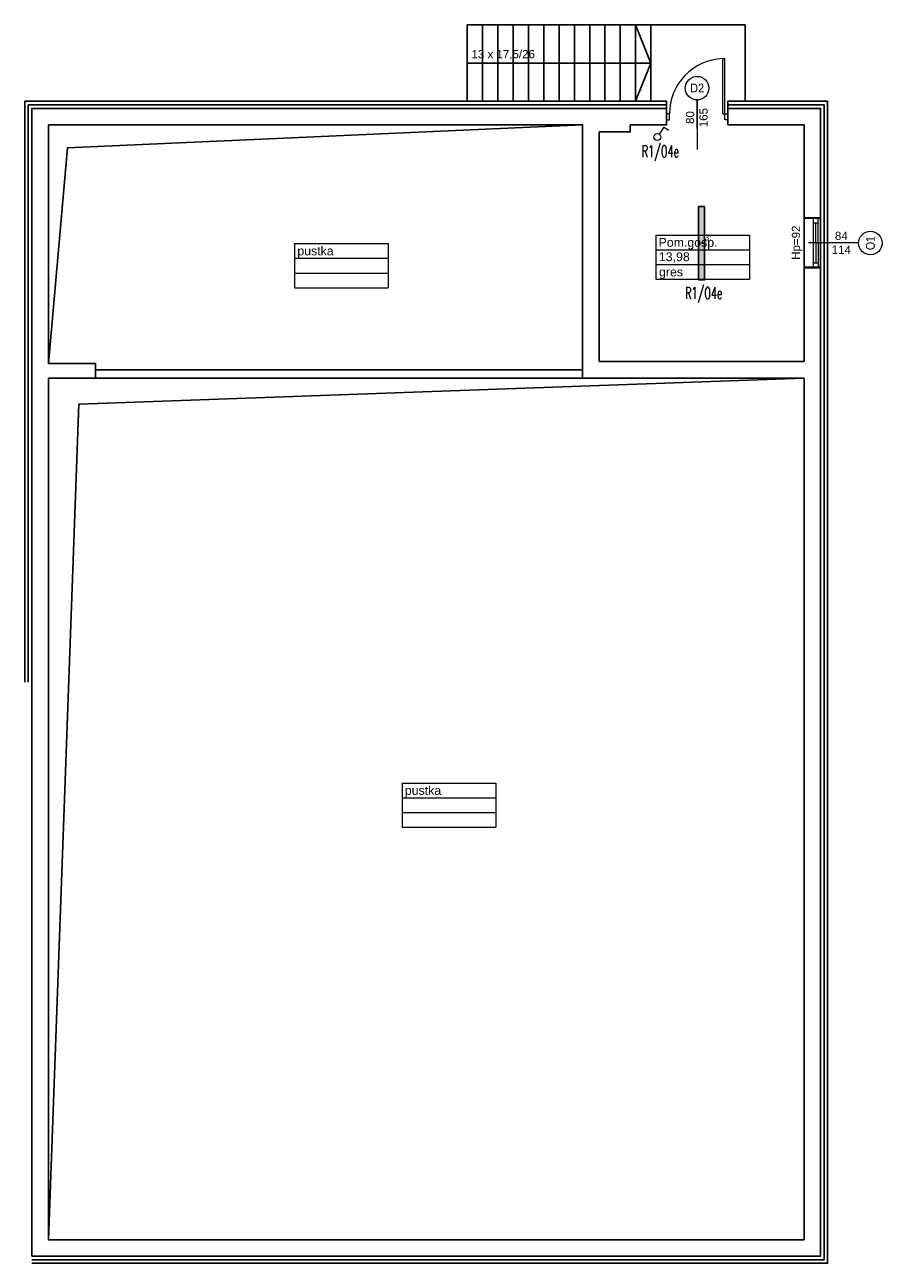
# Model space of a CAD drawing. Header units: millimetres. Extents: x -94648 to 68781, y -29623 to 11990.
# Tile 92 of 181: x -32653 to -31197, y -14293 to -12190. Entities that reach past the tile are written whole.
import ezdxf
from ezdxf.enums import TextEntityAlignment as Align

# ---------------------------------------------------------------- set-up
doc = ezdxf.new("R2010")
doc.units = ezdxf.units.MM
doc.linetypes.add('BUD', pattern=[0])
for name, color, linetype, lineweight in [('-DRZWI I OKNA', 4, 'Continuous', 5), ('A52_WIDOK', 30, 'Continuous', 18), ('A_POWTARZALNE$0$A21_DRZWI_OKNA', 153, 'Continuous', 15), ('A_POWTARZALNE$0$A30_OPIS_POM', 2, 'Continuous', 18), ('A_POWTARZALNE$0$DRZWI OPIS', 2, 'Continuous', 15), ('A_POWTARZALNE$0$OKNA OPIS', 153, 'Continuous', 20), ('A_POWTARZALNE$0$opisy drzwi okien', 3, 'Continuous', 15), ('IE_ATRYBUTY_ BLOCK_1', 7, 'Continuous', 18), ('IE_ATRYBUTY_ BLOCK_2', 7, 'Continuous', 18), ('IE_oswietlenie_laczniki', 2, 'Continuous', 20), ('IE_oswietlenie_nr_obw', 51, 'Continuous', 20), ('Ściany', 7, 'Continuous', 40)]:
    doc.layers.add(name, color=color, linetype=linetype, lineweight=lineweight)
for name, color, linetype in [('-podklad', 8, 'Continuous'), ('rexp_Leuchten_Besch', 7, 'Continuous'), ('rexp_Oprawy', 7, 'Continuous')]:
    doc.layers.add(name, color=color, linetype=linetype)
doc.styles.add('A_POWTARZALNE$0$Arial', font='arial.ttf')
doc.styles.add('A_POWTARZALNE$0$ISO', font='arial.ttf')
doc.styles.add('Arial', font='arial.ttf')
doc.styles.add('ROMANS', font='romans.shx', dxfattribs={"width": 0.75, "height": 10})
doc.styles.get("Standard").update_dxf_attribs({"font": 'arial.ttf'})
doc.linetypes.add('ZIGZAG', pattern='A,0.00254,-5.08,[131,ltypeshp.shx,S=5.08,R=0,X=-5.08,Y=0],-10.16,[131,ltypeshp.shx,S=5.08,R=180,X=5.08,Y=0],-5.08', length=20.32254)

# ---------------------------------------------------------------- blocks, each defined once
blk = doc.blocks.new('A_POWTARZALNE$0$ddd')
at = {"color": 8}
for p, q in [((2946.6, 2004.6), (2946.6, 1929.6)), ((2946.6, 2004.6), (3105.6, 2004.6)), ((3105.6, 2004.6), (3105.6, 1929.6)), ((2946.6, 1979.6), (3105.6, 1979.6)), ((2946.6, 1954.6), (3105.6, 1954.6)), ((2946.6, 1929.6), (3105.6, 1929.6))]:
    blk.add_line(p, q, dxfattribs=at)
at = {"color": 8, "style": 'A_POWTARZALNE$0$Arial'}
for tag, p in [('NAZWA_POMIESZCZENIA', (2951.3, 1984.7)), ('POWIERZCHNIA', (2951.8, 1960.3)), ('RODZAJ_POSADZKI', (2952, 1934.5))]:
    blk.add_attdef(tag, p, '', height=15, dxfattribs=at)
blk = doc.blocks.new('A_POWTARZALNE$0$znak okna')
at = {"color": 8, "linetype": 'Continuous'}
blk.add_line((0, -85), (0, 0), dxfattribs=at)
at = {"layer": 'A_POWTARZALNE$0$opisy drzwi okien', "color": 8}
blk.add_circle((0, -105), 20, dxfattribs=at)
at = {"color": 8, "style": 'A_POWTARZALNE$0$ISO'}
for tag, rotation, p in [('HP', 360, (0, 5.5)), ('SO', 90, (-5, -50.3)), ('HO', 90, (18.8, -50.3))]:
    blk.add_attdef(tag, text='', height=14, rotation=rotation, dxfattribs=at).set_placement(p, align=Align.CENTER)
at = {"layer": 'A_POWTARZALNE$0$opisy drzwi okien', "color": 8, "style": 'A_POWTARZALNE$0$ISO', "width": 0.7927}
blk.add_attdef('OX', text='', height=15, dxfattribs=at).set_placement((-12, -112.5), (12, -112.5), align=Align.FIT)
blk = doc.blocks.new('A_POWTARZALNE$0$drzwi 104 mur')
at = {"color": 8, "linetype": 'Continuous'}
for p, q in [((0.1, 47), (-93.8, 47)), ((-93.8, 43.5), (-93.8, 47)), ((0.1, 43.5), (-93.8, 43.5)), ((0.1, 47), (0.1, 52)), ((10.1, 47), (0.1, 47)), ((0.1, 43.5), (0.1, 47)), ((10.1, 52), (10.1, 47)), ((24.7, 0), (-24.7, 0)), ((10.1, -47), (0.1, -47)), ((0.1, -47), (0.1, -52)), ((10.1, -52), (10.1, -47))]:
    blk.add_line(p, q, dxfattribs=at)
blk.add_arc((0.1, 47), 94, 182.1338, 270, dxfattribs=at)
blk = doc.blocks.new('A_POWTARZALNE$0$znak drzwi')
at = {"color": 8, "linetype": 'ByBlock'}
blk.add_line((0, 84.2), (0, 0), dxfattribs=at)
at = {"layer": 'A_POWTARZALNE$0$opisy drzwi okien', "color": 8}
blk.add_circle((0, 104.2), 20, dxfattribs=at)
at = {"color": 8, "linetype": 'ByBlock', "style": 'A_POWTARZALNE$0$ISO'}
for tag, p in [('S', (-5, 54.2)), ('H', (17.7, 54.2))]:
    blk.add_attdef(tag, text='', height=14, rotation=90, dxfattribs=at).set_placement(p, align=Align.CENTER)
at = {"layer": 'A_POWTARZALNE$0$opisy drzwi okien', "color": 8, "style": 'A_POWTARZALNE$0$ISO', "width": 0.824464}
blk.add_attdef('DX', text='', height=15, dxfattribs=at).set_placement((-12, 96.7), (12, 96.7), align=Align.FIT)
blk = doc.blocks.new('Goscim_pietro')
at = {"layer": '-DRZWI I OKNA', "color": 8}
for p, q in [((-31329.6, -12518.2), (-31330, -12602.2)), ((-31314.4, -12518.4), (-31314.1, -12602.3)), ((-31314.4, -12526.4), (-31306.4, -12526.4)), ((-31310.4, -12526.4), (-31310.1, -12594.3)), ((-31306.4, -12518.4), (-31306.1, -12602.3)), ((-31302.1, -12602.4), (-31301.8, -12518.4)), ((-31314.1, -12594.3), (-31306.1, -12594.3))]:
    blk.add_line(p, q, dxfattribs=at)
at = {"color": 8, "linetype": 'BUD'}
for p, q in [((-31901.8, -12320.2), (-31901.8, -12190.2)), ((-31875.8, -12320.2), (-31875.8, -12190.2)), ((-31849.8, -12320.2), (-31849.8, -12190.2)), ((-31823.8, -12320.2), (-31823.8, -12190.2)), ((-31797.8, -12320.2), (-31797.8, -12190.2)), ((-31771.8, -12320.2), (-31771.8, -12190.2)), ((-31745.8, -12320.2), (-31745.8, -12190.2)), ((-31719.8, -12320.2), (-31719.8, -12190.2)), ((-31693.8, -12320.2), (-31693.8, -12190.2)), ((-31667.8, -12320.2), (-31667.8, -12190.2)), ((-31641.8, -12320.2), (-31641.8, -12190.2)), ((-31615.8, -12320.2), (-31615.8, -12190.2)), ((-31589.8, -12320.2), (-31589.8, -12190.2)), ((-31589.8, -12190.2), (-31429.8, -12190.2)), ((-31429.8, -12190.2), (-31429.8, -12320.2)), ((-32652.8, -13306.7), (-32652.8, -12320.2)), ((-31563.4, -12320.2), (-32652.8, -12320.2)), ((-31289.8, -12320.2), (-31459.4, -12320.2)), ((-32640.8, -14281.2), (-32640.8, -12332.2)), ((-31563.4, -12332.2), (-32640.8, -12332.2)), ((-31301.8, -12332.2), (-31301.8, -14128.3)), ((-32612.8, -12762.2), (-32612.8, -12360.2)), ((-31705.8, -12360.2), (-32612.8, -12360.2)), ((-31705.8, -12360.2), (-31705.8, -12790.2)), ((-31329.8, -12360.2), (-31459.4, -12360.2)), ((-31329.8, -12360.2), (-31329.8, -12762.2)), ((-31329.8, -12762.2), (-31329.8, -12360.2)), ((-31677.8, -12372.2), (-31677.8, -12762.2)), ((-31677.8, -12762.2), (-31329.8, -12762.2)), ((-31705.8, -12790.2), (-31329.8, -12790.2)), ((-31329.8, -12790.2), (-31329.8, -14128.3))]:
    blk.add_line(p, q, dxfattribs=at)
at = {"color": 8, "linetype": 'ZIGZAG'}
for p, q in [((-32646.8, -13306.7), (-32646.8, -12326.2)), ((-31563.4, -12326.2), (-32646.8, -12326.2)), ((-31295.8, -12326.2), (-31459.4, -12326.2))]:
    blk.add_line(p, q, dxfattribs=at)
at = {"color": 8, "linetype": 'BUD'}
for points in [[(-31901.8, -12190.2), (-31589.8, -12190.2)], [(-31615.8, -12190.2), (-31589.8, -12255.2), (-31615.8, -12320.2)], [(-31589.8, -12255.2), (-31901.8, -12255.2)], [(-32640.8, -14293.2), (-31289.8, -14293.2), (-31289.8, -12320.2)], [(-31563.4, -12360.2), (-31563.4, -12320.2)], [(-31459.4, -12360.2), (-31459.4, -12320.2)], [(-31563.4, -12332.2), (-32640.8, -12332.2), (-32640.8, -14281.2), (-31301.8, -14281.2), (-31301.8, -12332.2), (-31459.4, -12332.2)], [(-31705.8, -12360.2), (-32612.8, -12360.2), (-32612.8, -12765.2), (-32532.8, -12765.2), (-32532.8, -12790.2), (-32612.8, -12790.2)], [(-31624.8, -12360.2), (-31624.8, -12372.2), (-31677.8, -12372.2)], [(-31563.4, -12360.2), (-31624.8, -12360.2)], [(-31563.4, -12360.2), (-31624.8, -12360.2)], [(-31329.8, -12762.2), (-31329.8, -12360.2), (-31459.4, -12360.2)], [(-32612.8, -12765.2), (-32532.8, -12765.2), (-32532.8, -12775.2)], [(-32532.8, -12776.2), (-31705.8, -12776.2)], [(-32612.8, -12790.2), (-32612.8, -14253.2), (-31329.8, -14253.2), (-31329.8, -12790.2)], [(-32532.8, -12790.2), (-31705.8, -12790.2)]]:
    blk.add_lwpolyline(points, dxfattribs=at)
at = {"color": 8, "linetype": 'ZIGZAG'}
blk.add_lwpolyline([(-32640.8, -14287.2), (-31295.8, -14287.2), (-31295.8, -12326.2)], dxfattribs=at)
at = {"color": 8, "linetype": 'BUD'}
for points in [[(-32612.8, -12765.2), (-32612.8, -12360.2), (-31705.8, -12360.2), (-32580.5, -12399.3)], [(-31329.8, -12790.4), (-32612.8, -12790.4), (-32612.8, -14253.2), (-32561.2, -12834.6)]]:
    blk.add_lwpolyline(points, close=True, dxfattribs=at)
at = {"layer": 'Ściany', "color": 8}
for p, q in [((-31301.8, -12518.4), (-31329.6, -12518.2)), ((-31302.1, -12602.4), (-31330, -12602.2))]:
    blk.add_line(p, q, dxfattribs=at)
at = {"layer": 'A_POWTARZALNE$0$A21_DRZWI_OKNA', "color": 8, "rotation": 269.9999857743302}
blk.add_blockref('A_POWTARZALNE$0$drzwi 104 mur', (-31511.4, -12341.4), dxfattribs=at)
at = {"layer": 'A_POWTARZALNE$0$A30_OPIS_POM', "color": 8}
for p, values in [((-34528.1, -14551.9), {'NAZWA_POMIESZCZENIA': 'Pom.gosp.', 'POWIERZCHNIA': '13,98', 'RODZAJ_POSADZKI': 'gres'}), ((-35141.4, -14566.4), {'NAZWA_POMIESZCZENIA': 'pustka'}), ((-34958.9, -15482.5), {'NAZWA_POMIESZCZENIA': 'pustka'})]:
    blk.add_blockref('A_POWTARZALNE$0$ddd', p, dxfattribs=at).add_auto_attribs(values)
at = {"layer": 'A_POWTARZALNE$0$DRZWI OPIS', "color": 8}
ref = blk.add_blockref('A_POWTARZALNE$0$znak drzwi', (-31511.4, -12402), dxfattribs=dict(at, rotation=0.000177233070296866))
ref.add_attrib('H', '165', dxfattribs={"layer": '0', "color": 8, "linetype": 'ByBlock', "height": 14, "rotation": 90.0002, "style": 'A_POWTARZALNE$0$ISO'}).set_placement((-31493.6, -12347.9), align=Align.CENTER)
ref.add_attrib('S', '80', dxfattribs={"layer": '0', "color": 8, "linetype": 'ByBlock', "height": 14, "rotation": 90.0002, "style": 'A_POWTARZALNE$0$ISO'}).set_placement((-31516.4, -12347.7), align=Align.CENTER)
ref.add_attrib('DX', 'D2', dxfattribs={"layer": 'A_POWTARZALNE$0$opisy drzwi okien', "color": 8, "height": 15, "rotation": 0.0002, "style": 'A_POWTARZALNE$0$ISO', "width": 0.895951}).set_placement((-31523.4, -12305.1), (-31499.4, -12305.1), align=Align.FIT)
at = {"layer": 'A_POWTARZALNE$0$OKNA OPIS', "color": 8}
ref = blk.add_blockref('A_POWTARZALNE$0$znak okna', (-31322.2, -12560.3), dxfattribs=dict(at, rotation=89.72703503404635))
ref.add_attrib('HP', 'Hp=92', dxfattribs={"layer": '0', "color": 8, "height": 14, "rotation": 89.727, "style": 'A_POWTARZALNE$0$ISO'}).set_placement((-31336.7, -12560.3), align=Align.CENTER)
ref.add_attrib('HO', '84', dxfattribs={"layer": '0', "color": 8, "height": 14, "rotation": 359.727, "style": 'A_POWTARZALNE$0$ISO'}).set_placement((-31266.6, -12555.6), align=Align.CENTER)
ref.add_attrib('SO', '114', dxfattribs={"layer": '0', "color": 8, "height": 14, "rotation": 359.727, "style": 'A_POWTARZALNE$0$ISO'}).set_placement((-31266.7, -12579.4), align=Align.CENTER)
ref.add_attrib('OX', 'O1', dxfattribs={"layer": 'A_POWTARZALNE$0$opisy drzwi okien', "color": 8, "height": 15, "rotation": 89.727, "style": 'A_POWTARZALNE$0$ISO', "width": 0.858565}).set_placement((-31209.8, -12572.9), (-31209.7, -12548.9), align=Align.FIT)
at = {"layer": 'A52_WIDOK', "color": 8, "insert": (-31840.6, -12233.1), "char_height": 14, "attachment_point": 2, "style": 'Arial'}
blk.add_mtext('\\A1;13 x 17,5/26', dxfattribs=at)
blk = doc.blocks.new('rexp_lib_13')
at = {"layer": 'rexp_Oprawy', "true_color": 0xff7f00}
blk.add_hatch(color=30, dxfattribs=at).paths.add_polyline_path([(-0.05, -0.623), (0.05, -0.623), (0.05, 0.623), (-0.05, 0.623)])
at = {"layer": 'rexp_Oprawy', "color": 30, "true_color": 0xff7f00}
blk.add_lwpolyline([(-0.05, -0.623), (0.05, -0.623), (0.05, 0.623), (-0.05, 0.623)], close=True, dxfattribs=at)
at = {"layer": 'rexp_Oprawy', "color": 7}
blk.add_lwpolyline([(-0.05, -0.623), (0.05, -0.623), (0.05, 0.623), (-0.05, 0.623)], close=True, dxfattribs=at)
blk.add_lwpolyline([(0, 0), (0.05, 0)], dxfattribs=at)
at = {"layer": 'rexp_Leuchten_Besch', "flags": 8}
blk.add_attdef('Label', (0.05, 0.05), '', height=0.1, dxfattribs=at)
blk = doc.blocks.new('lacznik 1bieg')
for p, q in [((34, 49), (118, 168)), ((118, 168), (188, 119))]:
    blk.add_line(p, q)
blk.add_circle((0, 0), 60)
at = {"layer": 'IE_ATRYBUTY_ BLOCK_1', "style": 'ROMANS', "width": 0.7, "flags": 8}
blk.add_attdef('TYP', text='', height=200, dxfattribs=at).set_placement((10, -287), align=Align.CENTER)
at = {"layer": 'IE_ATRYBUTY_ BLOCK_2', "style": 'ROMANS', "width": 0.6, "flags": 8}
blk.add_attdef('X1', (110, -35), '', height=150, dxfattribs=at)
for tag, p in [('OPIS1', (3, -468)), ('OPIS2', (3, -654))]:
    blk.add_attdef(tag, text='', height=150, dxfattribs=at).set_placement(p, align=Align.CENTER)

msp = doc.modelspace()

# ---------------------------------------------------------------- block references
at = {"layer": '-podklad'}
msp.add_blockref('Goscim_pietro', (0, 0), dxfattribs=at)
at = {"layer": 'IE_oswietlenie_laczniki', "xscale": 0.1, "yscale": 0.1, "zscale": 0.1}
msp.add_blockref('lacznik 1bieg', (-31578.87707, -12380.86895), dxfattribs=at)
at = {"layer": 'rexp_Oprawy'}
ref = msp.add_blockref('rexp_lib_13', (-31503.80592, -12561.20203, 250), dxfattribs=dict(at, xscale=100, yscale=100, zscale=100))
ref.add_attrib('Label', '3:', (-31498.80592, -12556.20203, 250), dxfattribs={"layer": 'rexp_Leuchten_Besch', "height": 10})

# ---------------------------------------------------------------- texts
at = {"layer": 'IE_oswietlenie_nr_obw', "style": 'ROMANS', "width": 0.6}
for p in [(-31605.35685, -12415.16157), (-31531.7375, -12655.74223)]:
    msp.add_text('R1/O4e', height=20, dxfattribs=at).set_placement(p)

doc.saveas('drawing.dxf')
